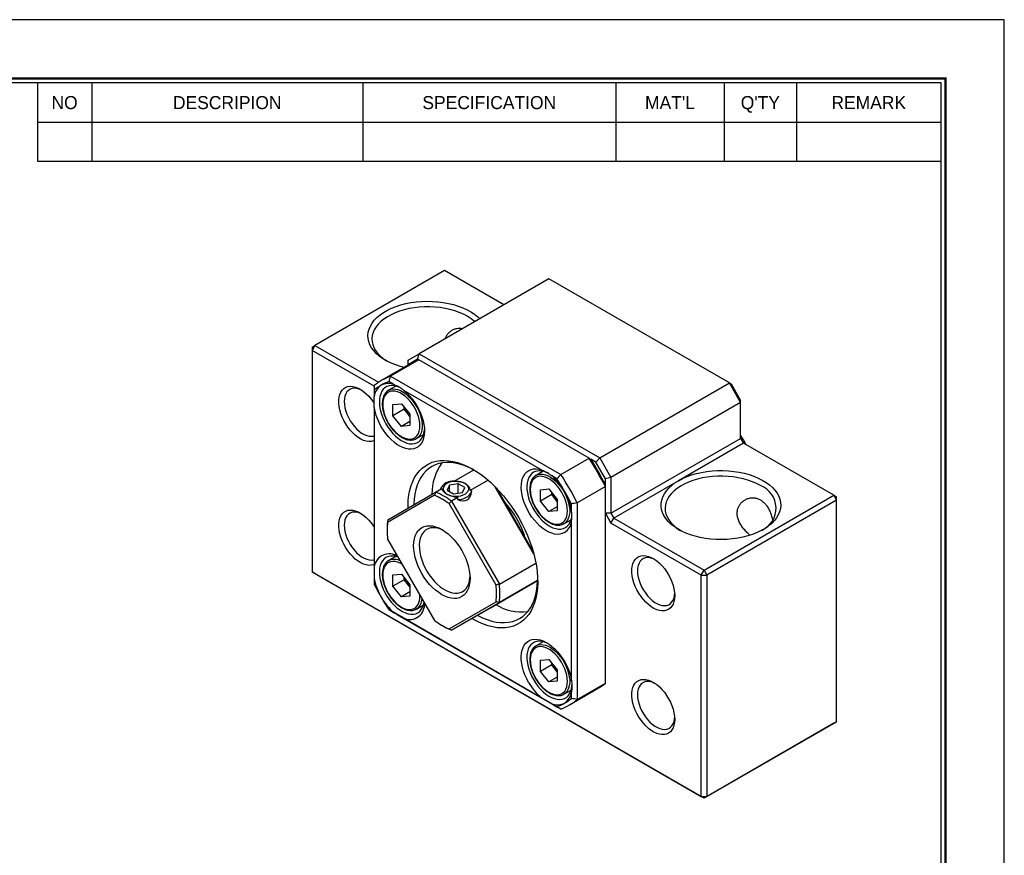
# Model space of a CAD drawing. Header units: millimetres. Extents: x 0 to 337, y 0 to 238.
# Tile 4 of 4: x 213 to 337, y 133 to 238. Entities that reach past the tile are written whole.
import ezdxf
from ezdxf.enums import TextEntityAlignment as Align

# ---------------------------------------------------------------- set-up
doc = ezdxf.new("R2010")
doc.units = ezdxf.units.MM
doc.layers.add('L1', color=7, linetype='CONTINUOUS')
doc.layers.add('OUTLINE', color=7, linetype='CONTINUOUS')

# ---------------------------------------------------------------- blocks, each defined once
blk = doc.blocks.new('표제란')
at = {"layer": 'L1', "color": 0}
for p, q in [((297, 210), (0, 210)), ((297, 0), (297, 210))]:
    blk.add_line(p, q, dxfattribs=at)
at = {"layer": 'L1'}
for p, q in [((190, 203), (190, 194.34)), ((196, 203), (196, 194.34)), ((226, 203), (226, 194.34)), ((254, 203), (254, 194.34)), ((266, 203), (266, 194.34)), ((274, 203), (274, 194.34)), ((190, 198.67), (290, 198.67)), ((190, 194.34), (290, 194.34))]:
    blk.add_line(p, q, dxfattribs=at)
at = {"layer": 'L1', "const_width": 0.25}
blk.add_lwpolyline([(290.5, 6.5), (290.5, 203.5), (10, 203.5), (10, 6.5)], close=True, dxfattribs=at)
at = {"layer": 'L1'}
blk.add_lwpolyline([(290, 7), (290, 203), (10.5, 203), (10.5, 7)], close=True, dxfattribs=at)
for s, p in [("MAT'L", (260, 200.83)), ("Q'TY", (270, 200.83)), ('NO', (193, 200.83)), ('DESCRIPION', (211, 200.83)), ('SPECIFICATION', (240, 200.83)), ('REMARK', (282, 200.83))]:
    blk.add_text(s, height=1.444, dxfattribs=at).set_placement(p, align=Align.MIDDLE_CENTER)
for tag, p in [('필렛', (179.25, 10.9)), ('모따기', (179.25, 8.3))]:
    blk.add_attdef(tag, text='', height=1.15, dxfattribs=at).set_placement(p, align=Align.MIDDLE_LEFT)
at = {"layer": 'OUTLINE', "ltscale": 0.5}
for tag, p, height in [('TITLE', (237.17, 24.41), 2.5), ('도번', (251.18, 15.64), 2.5), ('SCALE', (253.78, 9.55), 1.2), ('DATE', (277.02, 9.51), 1.2)]:
    blk.add_attdef(tag, p, '', height=height, dxfattribs=at)

msp = doc.modelspace()

# ---------------------------------------------------------------- linework, layer by layer
at = {"layer": 'OUTLINE'}
for p, q in [((266.3683, 206.5116), (250.1048, 197.1229)), ((273.792, 202.226), (266.3683, 206.5116)), ((279.4497, 205.4922), (263.1863, 196.1035)), ((302.0772, 192.4296), (279.4497, 205.4922)), ((250.1048, 197.1229), (249.7513, 196.5105)), ((249.7513, 196.9187), (250.1048, 197.1229)), ((249.7513, 196.9187), (249.7513, 196.5105)), ((249.7513, 196.5105), (249.7513, 168.7482)), ((257.5294, 192.0203), (249.7513, 196.5105)), ((250.1048, 197.1229), (258.0861, 192.5154)), ((263.11, 195.3311), (259.5744, 193.2901)), ((261.7721, 195.2868), (263.1863, 196.1035)), ((262.9792, 195.4066), (261.7721, 194.7095)), ((261.7721, 194.7095), (261.7721, 195.2868)), ((262.9792, 195.4066), (263.1863, 196.1035)), ((263.1099, 195.3311), (262.9792, 195.4066)), ((284.4758, 182.9969), (263.11, 195.3311)), ((263.1863, 196.1035), (285.8137, 183.0409)), ((262.0438, 194.8184), (258.5083, 192.7774)), ((261.7721, 194.7095), (261.7721, 194.6615)), ((259.5744, 193.2901), (280.9403, 180.9559)), ((257.5294, 191.5514), (257.5294, 190.7423)), ((260.2258, 192.0369), (259.3282, 191.5187)), ((260.051, 192.1985), (259.3504, 192.603)), ((278.551, 181.5187), (261.2566, 191.5026)), ((285.8137, 183.0409), (302.0772, 192.4296)), ((303.4914, 189.9801), (302.0772, 192.4296)), ((302.0772, 192.4296), (302.2843, 192.31)), ((302.2843, 192.31), (303.4914, 190.2192)), ((303.4914, 189.9801), (303.4914, 190.2192)), ((257.5294, 189.3502), (257.5294, 169.3792)), ((259.876, 189.7253), (260.9366, 189.8202)), ((259.876, 188.3111), (259.876, 189.7253)), ((261.2902, 189.1275), (259.876, 188.3111)), ((260.9366, 189.8202), (261.9973, 188.5007)), ((261.2902, 189.1275), (261.2902, 189.3804)), ((261.8205, 188.4677), (261.2902, 189.1275)), ((303.4914, 189.9801), (287.2279, 180.5914)), ((303.4914, 185.4892), (303.4914, 189.9801)), ((260.9366, 186.9916), (259.876, 188.3111)), ((261.9973, 188.2478), (261.8205, 188.4677)), ((261.9973, 188.5007), (261.9973, 187.0864)), ((261.9973, 187.6039), (260.9366, 186.9916)), ((261.9973, 187.0864), (260.9366, 186.9916)), ((262.8279, 185.4564), (262.7922, 185.4365)), ((262.8279, 185.4564), (263.7255, 185.9745)), ((287.2279, 176.1005), (303.4914, 185.4892)), ((303.8449, 185.285), (303.4914, 185.8974)), ((303.4914, 185.4892), (303.8449, 184.8768)), ((304.1984, 184.6727), (303.8449, 185.285)), ((303.8449, 184.8768), (295.7132, 180.1824)), ((315.1586, 178.3455), (303.8449, 184.8768)), ((280.9403, 180.9559), (284.4758, 182.9969)), ((285.3137, 182.5131), (284.6999, 182.8675)), ((285.3137, 182.5131), (285.8137, 183.0409)), ((285.8137, 183.0409), (287.2279, 180.5914)), ((267.5515, 180.1011), (270.0324, 181.5333)), ((286.5208, 180.4223), (285.3137, 182.5131)), ((278.7258, 181.3571), (277.8282, 180.8389)), ((280.4572, 180.4182), (279.7566, 180.8227)), ((287.2279, 180.5914), (286.5208, 180.4223)), ((286.5208, 179.7135), (286.5208, 180.4223)), ((287.2279, 180.5914), (287.2279, 176.1005)), ((265.2268, 178.7591), (266.0134, 179.2132)), ((266.966, 179.6333), (266.6671, 178.9894)), ((268.0813, 179.8058), (266.966, 179.6333)), ((266.966, 178.8169), (266.966, 179.6333)), ((268.8978, 179.3345), (268.0813, 179.8058)), ((268.0813, 178.6105), (268.0813, 179.8058)), ((268.599, 178.6906), (268.8978, 179.3345)), ((271.8093, 180.2499), (269.5515, 178.9466)), ((277.5557, 170.9819), (272.6559, 179.4685)), ((272.8545, 179.2679), (277.4813, 171.2541)), ((278.376, 179.0455), (279.4366, 179.1404)), ((279.4366, 179.1404), (280.4973, 177.8209)), ((286.5208, 179.4548), (282.9853, 177.4138)), ((286.5208, 154.7823), (286.5208, 179.4548)), ((295.7132, 180.1824), (287.5815, 175.4881)), ((265.1143, 178.3477), (259.2151, 174.9411)), ((259.2268, 175.2943), (265.2268, 178.7591)), ((266.6671, 178.9894), (267.4836, 178.5181)), ((268.0134, 178.0586), (267.2268, 177.6045)), ((267.4836, 178.5181), (268.599, 178.6906)), ((278.376, 177.6312), (278.376, 179.0455)), ((279.7902, 178.4476), (278.376, 177.6312)), ((279.7902, 178.4476), (279.7902, 178.7005)), ((280.3205, 177.7879), (279.7902, 178.4476)), ((280.4973, 177.8209), (280.4973, 176.4066)), ((298.8952, 168.9568), (315.1586, 178.3455)), ((315.1586, 178.3455), (315.5122, 177.7332)), ((315.1586, 178.3455), (315.5122, 178.1414)), ((315.5122, 177.7332), (315.5122, 178.1414)), ((272.8143, 167.0905), (266.9151, 177.3081)), ((267.2268, 177.6045), (273.2268, 167.2122)), ((279.4366, 176.3118), (278.376, 177.6312)), ((280.4973, 176.9241), (279.4366, 176.3118)), ((280.4973, 177.568), (280.3205, 177.7879)), ((282.2782, 176.4552), (282.2782, 177.2643)), ((282.9853, 177.4138), (282.9853, 152.7413)), ((315.5122, 177.7332), (299.2487, 168.3445)), ((315.5122, 149.9708), (315.5122, 177.7332)), ((280.4973, 176.4066), (279.4366, 176.3118)), ((286.5208, 176.1005), (286.8744, 175.4881)), ((287.2279, 176.1005), (286.5208, 176.1005)), ((286.8744, 175.4881), (287.2279, 174.8757)), ((287.2279, 176.1005), (287.5815, 175.4881)), ((287.2279, 174.8757), (287.5815, 175.4881)), ((287.5815, 175.4881), (298.8952, 168.9568)), ((259.1558, 174.1805), (259.1558, 173.9356)), ((281.3279, 174.7765), (281.2922, 174.7567)), ((281.3279, 174.7765), (282.2255, 175.2947)), ((282.2782, 155.0921), (282.2782, 175.0631)), ((298.5416, 168.3445), (287.2279, 174.8757)), ((259.2151, 172.8616), (265.1143, 162.6439)), ((260.2258, 170.6738), (259.3282, 170.1556)), ((273.2268, 167.2122), (277.8092, 169.8576)), ((249.7513, 168.7482), (298.5416, 140.5821)), ((250.1048, 168.544), (249.7513, 168.7482)), ((298.8952, 140.3779), (250.1048, 168.544)), ((257.5294, 167.9871), (257.5294, 167.178)), ((259.876, 168.3622), (260.9366, 168.4571)), ((259.876, 166.9479), (259.876, 168.3622)), ((260.9366, 168.4571), (261.9973, 167.1376)), ((261.2902, 167.7643), (261.2902, 168.0172)), ((298.5416, 168.3445), (298.8952, 168.9568)), ((298.5416, 168.3445), (299.2487, 168.3445)), ((298.5416, 140.5821), (298.5416, 168.3445)), ((298.8952, 168.9568), (299.2487, 168.3445)), ((299.2487, 168.3445), (299.2487, 140.5821)), ((261.2902, 167.7643), (259.876, 166.9479)), ((260.9366, 165.6285), (259.876, 166.9479)), ((261.8205, 167.1046), (261.2902, 167.7643)), ((261.9973, 166.8847), (261.8205, 167.1046)), ((261.9973, 167.1376), (261.9973, 165.7233)), ((272.1059, 164.2545), (278.0323, 167.6768)), ((278.0323, 167.6768), (273.2268, 164.9027)), ((261.9973, 166.2408), (260.9366, 165.6285)), ((261.9973, 165.7233), (260.9366, 165.6285)), ((262.8279, 164.0932), (263.7255, 164.6114)), ((266.9151, 161.6043), (272.8143, 165.0109)), ((273.2268, 164.9027), (267.2268, 161.4379)), ((267.2268, 161.4379), (272.1059, 164.2545)), ((259.3504, 164.024), (260.051, 163.6196)), ((280.9403, 151.5604), (259.5744, 163.8946)), ((262.8279, 164.0932), (262.7922, 164.0734)), ((261.2566, 162.9236), (278.551, 152.9397)), ((266.0136, 162.0562), (266.2257, 161.9337)), ((278.7258, 159.9939), (277.8282, 159.4758)), ((278.376, 157.6824), (279.4366, 157.7772)), ((278.376, 156.2681), (278.376, 157.6824)), ((279.7902, 157.0845), (278.376, 156.2681)), ((279.4366, 157.7772), (280.4973, 156.4578)), ((279.7902, 157.0845), (279.7902, 157.3374)), ((280.3205, 156.4248), (279.7902, 157.0845)), ((279.4366, 154.9487), (278.376, 156.2681)), ((280.4973, 156.2049), (280.3205, 156.4248)), ((280.4973, 156.4578), (280.4973, 155.0435)), ((280.4973, 155.561), (279.4366, 154.9487)), ((280.4973, 155.0435), (279.4366, 154.9487)), ((282.9853, 152.7413), (286.5208, 154.7823)), ((281.3279, 153.4134), (281.2922, 153.3936)), ((281.3279, 153.4134), (282.2255, 153.9316)), ((282.0064, 152.0731), (285.5419, 154.1141)), ((282.2782, 152.8909), (282.2782, 153.7)), ((279.7566, 152.2438), (280.4572, 151.8393)), ((315.1586, 149.7666), (298.8952, 140.3779)), ((299.2487, 140.5821), (315.5122, 149.9708)), ((315.5122, 149.9708), (315.1586, 149.7666)), ((298.5416, 140.5821), (299.2487, 140.5821)), ((298.8952, 140.3779), (298.5416, 140.5821)), ((299.2487, 140.5821), (298.8952, 140.3779))]:
    msp.add_line(p, q, dxfattribs=at)
at = {"layer": 'OUTLINE', "flags": 128}
for points in [[(261.2723, 194.373), (260.7209, 194.5262), (260.1336, 194.7271), (259.5803, 194.9581), (259.0657, 195.2171), (258.5941, 195.5021), (258.1693, 195.8106), (257.7949, 196.1402), (257.4739, 196.488), (257.209, 196.8513), (257.0025, 197.2269), (256.856, 197.6119), (256.7707, 198.0029), (256.7474, 198.3968), (256.7863, 198.7903), (256.8869, 199.1801), (257.0486, 199.563), (257.2699, 199.9359), (257.549, 200.2956), (257.8836, 200.6391), (258.2709, 200.9637), (258.7078, 201.2665), (259.1905, 201.5452), (259.7152, 201.7974), (260.2774, 202.021), (260.8725, 202.2142), (261.4955, 202.3753), (262.1414, 202.5031), (262.8047, 202.5964), (263.48, 202.6545), (264.1616, 202.6769), (264.8439, 202.6634), (265.5213, 202.6142), (266.1881, 202.5297), (266.8388, 202.4104), (267.4681, 202.2575), (268.0706, 202.0722), (268.6415, 201.8561), (269.176, 201.6108), (269.6696, 201.3386), (270.1183, 201.0415), (270.5183, 200.7221), (270.7718, 200.4825)], [(269.1967, 200.7967), (268.7114, 201.0517), (268.187, 201.2794), (267.6278, 201.4777), (267.039, 201.6449), (266.4257, 201.7796), (265.7932, 201.8805), (265.1471, 201.9467), (264.4931, 201.9778), (263.8369, 201.9733), (263.1843, 201.9334), (262.5411, 201.8584), (261.9129, 201.749), (261.3052, 201.6061), (260.7233, 201.431), (260.1724, 201.2251), (259.6573, 200.9904), (259.1825, 200.7289), (258.7523, 200.4429), (258.3703, 200.1349), (258.04, 199.8075), (257.7642, 199.4638), (257.5454, 199.1066), (257.3855, 198.7392), (257.2859, 198.3648), (257.2474, 197.9866), (257.2705, 197.608), (257.3549, 197.2324), (257.4998, 196.8629), (257.7041, 196.5029), (257.9658, 196.1555), (258.2828, 195.8238), (258.6521, 195.5107), (259.0706, 195.2189), (259.1257, 195.1844)], [(257.5294, 185.1925), (257.437, 185.1568), (257.1546, 185.0923), (256.8493, 185.0847), (256.5262, 185.1339), (256.1905, 185.2392), (255.8478, 185.3989), (255.5036, 185.6103), (255.1637, 185.8699), (254.8337, 186.1736), (254.5188, 186.5163), (254.2244, 186.8924), (253.9552, 187.2957), (253.7157, 187.7196), (253.5097, 188.1571), (253.3408, 188.6011), (253.2115, 189.0443), (253.1242, 189.4793), (253.0802, 189.899), (253.0802, 190.2966), (253.1242, 190.6655), (253.2115, 190.9997), (253.3408, 191.2937), (253.5097, 191.5426), (253.7157, 191.7423), (253.9552, 191.8897), (254.2244, 191.9822), (254.5188, 192.0183), (254.8337, 191.9975), (255.1637, 191.9201), (255.5036, 191.7873), (255.8478, 191.6014), (256.1905, 191.3653), (256.5262, 191.0831), (256.8493, 190.7592), (257.1546, 190.3991), (257.437, 190.0086), (257.5437, 189.8434)], [(255.9451, 191.5396), (255.6405, 191.6662), (255.3338, 191.744), (255.0417, 191.7662), (254.7696, 191.7322), (254.5225, 191.6427), (254.3051, 191.4994), (254.1215, 191.305), (253.9749, 191.063), (253.8683, 190.778), (253.8035, 190.4554), (253.7818, 190.101), (253.8035, 189.7216), (253.8683, 189.3241), (253.9749, 188.916), (254.1215, 188.5048), (254.3051, 188.0984), (254.5225, 187.7041), (254.7696, 187.3294), (255.0417, 186.9812), (255.3338, 186.666), (255.6405, 186.3898), (255.956, 186.1576), (256.2745, 185.9737), (256.59, 185.8416), (256.8966, 185.7638), (257.1888, 185.7417), (257.4609, 185.7757), (257.5294, 185.7942)], [(260.8971, 191.774), (260.7412, 191.852), (260.3904, 191.9904), (260.0493, 192.0729), (259.7233, 192.0982), (259.4175, 192.0659), (259.1369, 191.9765), (258.8857, 191.8315), (258.668, 191.633), (258.4872, 191.3844), (258.3461, 191.0894), (258.247, 190.7527), (258.1915, 190.3797), (258.1803, 189.9761), (258.2137, 189.5485), (258.2912, 189.1035), (258.4115, 188.6481), (258.5728, 188.1895), (258.7725, 187.735), (259.0074, 187.2918), (259.2738, 186.8667), (259.5676, 186.4666), (259.884, 186.0976), (260.2182, 185.7658), (260.5649, 185.4762), (260.9185, 185.2334), (261.2735, 185.0414), (261.6244, 184.903), (261.9654, 184.8205), (262.2914, 184.7953), (262.5972, 184.8276), (262.8778, 184.9169), (263.129, 185.062), (263.3467, 185.2604), (263.5275, 185.5091), (263.6686, 185.8041), (263.7677, 186.1407), (263.8232, 186.5138), (263.8306, 186.6188)], [(261.2566, 191.5026), (261.6164, 191.1891), (261.9632, 190.8356), (262.2921, 190.4468), (262.5988, 190.0279), (262.8789, 189.5847), (263.1287, 189.1233), (263.3449, 188.6498), (263.5244, 188.1708), (263.6648, 187.6928), (263.7641, 187.2223), (263.8212, 186.7657), (263.8351, 186.3292), (263.8057, 185.9187), (263.7333, 185.5399), (263.619, 185.1979), (263.4644, 184.8973), (263.2714, 184.6424), (263.0428, 184.4364), (262.7817, 184.2823), (262.4916, 184.1821), (262.1765, 184.1372), (261.8406, 184.1482), (261.4886, 184.215), (261.1252, 184.3366), (260.7554, 184.5114), (260.3842, 184.737), (260.0167, 185.0104), (259.6578, 185.3278), (259.3126, 185.6848), (258.9855, 186.0767), (258.6812, 186.4981), (258.4038, 186.9433)], [(258.6032, 189.753), (258.6249, 189.3735), (258.6897, 188.976), (258.7964, 188.5679), (258.9429, 188.1568), (259.1266, 187.7503), (259.3439, 187.356), (259.591, 186.9813), (259.8631, 186.6332), (260.1552, 186.318), (260.4619, 186.0417), (260.7774, 185.8095), (261.0959, 185.6257), (261.4114, 185.4936), (261.7181, 185.4158), (262.0102, 185.3937), (262.2823, 185.4277), (262.5293, 185.5171), (262.7467, 185.6604), (262.9304, 185.8549), (263.0769, 186.0968), (263.1836, 186.3818), (263.2484, 186.7045), (263.2701, 187.0588), (263.2484, 187.4383), (263.1836, 187.8358), (263.0769, 188.2439), (262.9304, 188.655), (262.7467, 189.0615), (262.5293, 189.4557), (262.2823, 189.8305), (262.0102, 190.1786), (261.7181, 190.4938), (261.4114, 190.77), (261.0959, 191.0023), (260.7774, 191.1861), (260.4619, 191.3182), (260.1552, 191.396), (259.8631, 191.4181), (259.591, 191.3841), (259.3439, 191.2946), (259.1266, 191.1514), (258.9429, 190.9569), (258.7964, 190.715), (258.6897, 190.43), (258.6249, 190.1073), (258.6032, 189.753)], [(259.3263, 191.5176), (259.3575, 191.5351), (259.61, 191.6358), (259.8887, 191.6804), (260.1886, 191.668), (260.5043, 191.5988), (260.8303, 191.4741), (261.1608, 191.2961), (261.4897, 191.068), (261.8113, 190.7938), (262.1198, 190.4785), (262.4097, 190.1277), (262.6759, 189.7476), (262.9136, 189.345), (263.1185, 188.9271), (263.2869, 188.5013), (263.416, 188.0753), (263.5033, 187.6567), (263.5474, 187.2529), (263.5474, 186.8711), (263.5033, 186.5182), (263.416, 186.2004), (263.2869, 185.9234), (263.1185, 185.6922), (262.9136, 185.5109), (262.8279, 185.4564)], [(261.8205, 188.4677), (261.945, 188.325), (261.9973, 188.2716)], [(261.7731, 176.7647), (261.7734, 177.0862), (261.806, 177.7523), (261.8817, 178.3889), (262.0002, 178.9926), (262.1609, 179.5601), (262.363, 180.0885), (262.6052, 180.5749), (262.8864, 181.0167), (263.205, 181.4116), (263.5594, 181.7575), (263.9476, 182.0525), (264.3676, 182.2951), (264.8172, 182.4839), (265.2939, 182.6179), (265.7951, 182.6965), (266.3183, 182.7191), (266.8607, 182.6858), (267.4192, 182.5966), (267.991, 182.4521), (268.5731, 182.253), (269.1622, 182.0003), (269.7553, 181.6955), (270.3492, 181.3402), (270.9407, 180.9362), (271.5266, 180.4856), (272.1039, 179.991), (272.6695, 179.455), (273.2203, 178.8803), (273.7534, 178.2701), (274.266, 177.6276), (274.7553, 176.9563), (275.2187, 176.2597), (275.6538, 175.5416)], [(270.0838, 181.5051), (269.9665, 181.5688), (269.3865, 181.8535), (268.8113, 182.0854), (268.2442, 182.2633), (267.6884, 182.3862), (267.1469, 182.4534), (266.6229, 182.4645), (266.1191, 182.4194), (265.6385, 182.3185), (265.1837, 182.1622), (264.7574, 181.9515), (264.3617, 181.6875), (263.9991, 181.3717), (263.6714, 181.0059), (263.3805, 180.5921), (263.1282, 180.1326), (262.9157, 179.6301), (262.7442, 179.0872), (262.6148, 178.5071), (262.5281, 177.8929), (262.4846, 177.2482), (262.4825, 177.1743)], [(281.4038, 173.6657), (281.1264, 173.5408), (280.8221, 173.4708), (280.495, 173.4564), (280.1497, 173.498), (279.7909, 173.595), (279.4234, 173.7459), (279.0522, 173.9489), (278.6824, 174.2011), (278.319, 174.499), (277.967, 174.8387), (277.6311, 175.2154), (277.316, 175.6242), (277.0259, 176.0593), (276.7647, 176.5149), (276.5362, 176.9848), (276.3432, 177.4625), (276.1886, 177.9416), (276.0743, 178.4156), (276.0019, 178.8779), (275.9725, 179.3224), (275.9864, 179.7428), (276.0435, 180.1336), (276.1428, 180.4894), (276.2832, 180.8053), (276.4627, 181.0771), (276.6789, 181.301), (276.9287, 181.474), (277.2088, 181.5937), (277.5155, 181.6585), (277.8444, 181.6676), (278.1912, 181.6208), (278.551, 181.5187)], [(277.5074, 181.231), (277.2725, 181.0589), (277.0728, 180.8349), (276.9115, 180.5626), (276.7912, 180.2461), (276.7137, 179.8905), (276.6803, 179.5015), (276.6915, 179.0851), (276.747, 178.6479), (276.8461, 178.1968), (276.9872, 177.7389), (277.168, 177.2815), (277.3857, 176.8317), (277.6369, 176.3967), (277.9175, 175.9833), (278.2233, 175.598), (278.5493, 175.2469), (278.8903, 174.9356), (279.2412, 174.6689), (279.5962, 174.4511), (279.9498, 174.2855), (280.2965, 174.1749), (280.6307, 174.1209), (280.9471, 174.1244), (281.2409, 174.1854), (281.5074, 174.3028), (281.7422, 174.4749), (281.9419, 174.6988), (282.1032, 174.9712), (282.2235, 175.2877), (282.301, 175.6432), (282.3332, 175.9969)], [(277.1032, 179.0731), (277.1249, 178.6937), (277.1897, 178.2962), (277.2964, 177.8881), (277.4429, 177.477), (277.6266, 177.0705), (277.8439, 176.6762), (278.091, 176.3015), (278.3631, 175.9533), (278.6552, 175.6382), (278.9619, 175.3619), (279.2774, 175.1297), (279.5959, 174.9458), (279.9114, 174.8138), (280.2181, 174.736), (280.5102, 174.7138), (280.7823, 174.7478), (281.0293, 174.8373), (281.2467, 174.9806), (281.4304, 175.175), (281.5769, 175.417), (281.6836, 175.702), (281.7484, 176.0246), (281.7701, 176.379), (281.7484, 176.7585), (281.6836, 177.1559), (281.5769, 177.564), (281.4304, 177.9752), (281.2467, 178.3817), (281.0293, 178.7759), (280.7823, 179.1506), (280.5102, 179.4988), (280.2181, 179.814), (279.9114, 180.0902), (279.5959, 180.3224), (279.2774, 180.5063), (278.9619, 180.6384), (278.6552, 180.7162), (278.3631, 180.7383), (278.091, 180.7043), (277.8439, 180.6148), (277.6266, 180.4715), (277.4429, 180.2771), (277.2964, 180.0351), (277.1897, 179.7502), (277.1249, 179.4275), (277.1032, 179.0731)], [(277.8263, 180.8378), (277.8575, 180.8553), (278.11, 180.956), (278.3887, 181.0006), (278.6886, 180.9881), (279.0043, 180.919), (279.3303, 180.7943), (279.6608, 180.6163), (279.9897, 180.3882), (280.3113, 180.114), (280.6198, 179.7987), (280.9097, 179.4478), (281.1759, 179.0677), (281.4136, 178.6651), (281.6185, 178.2472), (281.7869, 177.8215), (281.916, 177.3955), (282.0033, 176.9769), (282.0474, 176.5731), (282.0474, 176.1913), (282.0033, 175.8384), (281.916, 175.5206), (281.7869, 175.2436), (281.6185, 175.0124), (281.4136, 174.8311), (281.3279, 174.7765)], [(295.7132, 180.1824), (296.2174, 180.4482), (296.7614, 180.6863), (297.3407, 180.8949), (297.9504, 181.0722), (298.5855, 181.2168), (299.2408, 181.3275), (299.9107, 181.4033), (300.5899, 181.4436), (301.2726, 181.4481), (301.9531, 181.4167), (302.6259, 181.3497), (303.2854, 181.2477), (303.926, 181.1115), (304.5426, 180.9422), (305.1299, 180.7413), (305.6831, 180.5104), (306.1977, 180.2513), (306.6693, 179.9664), (307.0941, 179.6578), (307.4686, 179.3283), (307.7896, 178.9804), (308.0544, 178.6172), (308.2609, 178.2415), (308.4074, 177.8566), (308.4927, 177.4655), (308.516, 177.0716), (308.4772, 176.6781), (308.3765, 176.2883), (308.2149, 175.9054), (307.9936, 175.5326), (307.7145, 175.1729), (307.3799, 174.8293), (306.9925, 174.5048), (306.5557, 174.2019), (306.0729, 173.9232), (305.5483, 173.671), (304.9861, 173.4474), (304.391, 173.2543), (303.7679, 173.0931), (303.122, 172.9654), (302.4587, 172.8721), (301.7835, 172.814), (301.1019, 172.7915), (300.4195, 172.805), (299.7422, 172.8542), (299.0754, 172.9388), (298.4246, 173.058), (297.7954, 173.2109), (297.1928, 173.3962), (296.6219, 173.6124), (296.0875, 173.8576), (295.5939, 174.1299), (295.1452, 174.4269), (294.7451, 174.7463), (294.3971, 175.0854), (294.1038, 175.4413), (293.8679, 175.8111), (293.6912, 176.1918), (293.5752, 176.5802), (293.5209, 176.9731), (293.5286, 177.3672), (293.5985, 177.7593), (293.7297, 178.146), (293.9214, 178.5243), (294.1719, 178.8909), (294.479, 179.2429), (294.8404, 179.5773), (295.2529, 179.8914), (295.7132, 180.1824)], [(305.9662, 179.5701), (305.481, 179.8251), (304.9565, 180.0528), (304.3974, 180.2511), (303.8086, 180.4183), (303.1952, 180.5529), (302.5627, 180.6538), (301.9166, 180.7201), (301.2626, 180.7512), (300.6064, 180.7467), (299.9539, 180.7068), (299.3107, 180.6318), (298.6824, 180.5224), (298.0747, 180.3795), (297.4928, 180.2043), (296.9419, 179.9985), (296.4268, 179.7638), (295.9521, 179.5023), (295.5218, 179.2163), (295.1399, 178.9082), (294.8095, 178.5809), (294.5338, 178.2372), (294.3149, 177.88), (294.155, 177.5126), (294.0554, 177.1382), (294.017, 176.76), (294.0401, 176.3814), (294.1244, 176.0057), (294.2694, 175.6363), (294.4736, 175.2763), (294.7354, 174.9289), (295.0523, 174.5972), (295.4217, 174.2841), (295.8402, 173.9923), (295.8952, 173.9578)], [(266.644, 178.5047), (266.888, 178.3891), (267.1664, 178.3033), (267.4684, 178.2504), (267.7825, 178.2325), (268.0966, 178.2504), (268.3986, 178.3033), (268.6769, 178.3891), (268.9209, 178.5047), (269.1211, 178.6456), (269.2699, 178.8063), (269.3615, 178.9806), (269.3925, 179.1619), (269.3615, 179.3433), (269.2699, 179.5176), (269.1211, 179.6783), (268.9209, 179.8191), (268.6769, 179.9347), (268.3986, 180.0206), (268.0966, 180.0735), (267.7825, 180.0914), (267.4684, 180.0735), (267.1664, 180.0206), (266.888, 179.9347), (266.644, 179.8191), (266.4438, 179.6783), (266.295, 179.5176), (266.2034, 179.3433), (266.1725, 179.1619), (266.2034, 178.9806), (266.295, 178.8063), (266.4438, 178.6456), (266.644, 178.5047)], [(280.3205, 177.7879), (280.445, 177.6452), (280.4973, 177.5918)], [(257.5294, 169.6783), (257.437, 169.6425), (257.1546, 169.5781), (256.8493, 169.5704), (256.5262, 169.6196), (256.1905, 169.7249), (255.8478, 169.8846), (255.5036, 170.096), (255.1637, 170.3557), (254.8337, 170.6593), (254.5188, 171.002), (254.2244, 171.3781), (253.9552, 171.7814), (253.7157, 172.2053), (253.5097, 172.6429), (253.3408, 173.0868), (253.2115, 173.53), (253.1242, 173.965), (253.0802, 174.3847), (253.0802, 174.7823), (253.1242, 175.1513), (253.2115, 175.4854), (253.3408, 175.7794), (253.5097, 176.0283), (253.7157, 176.2281), (253.9552, 176.3754), (254.2244, 176.4679), (254.5188, 176.504), (254.8337, 176.4832), (255.1637, 176.4058), (255.5036, 176.273), (255.8478, 176.0871), (256.1905, 175.8511), (256.5262, 175.5688), (256.8493, 175.245), (257.1546, 174.8848), (257.437, 174.4943), (257.5294, 174.3518)], [(255.9451, 176.0253), (255.6405, 176.152), (255.3338, 176.2298), (255.0417, 176.2519), (254.7696, 176.2179), (254.5225, 176.1284), (254.3051, 175.9851), (254.1215, 175.7907), (253.9749, 175.5487), (253.8683, 175.2638), (253.8035, 174.9411), (253.7818, 174.5867), (253.8035, 174.2073), (253.8683, 173.8098), (253.9749, 173.4017), (254.1215, 172.9906), (254.3051, 172.5841), (254.5225, 172.1898), (254.7696, 171.8151), (255.0417, 171.4669), (255.3338, 171.1518), (255.6405, 170.8755), (255.956, 170.6433), (256.2745, 170.4594), (256.59, 170.3274), (256.8966, 170.2496), (257.1888, 170.2274), (257.4609, 170.2614), (257.5294, 170.2799)], [(275.6538, 175.5416), (276.0582, 174.8058), (276.4297, 174.0562), (276.7665, 173.2967), (277.0666, 172.5316), (277.3285, 171.7648), (277.5508, 171.0004), (277.7322, 170.2425), (277.872, 169.4952), (277.9692, 168.7624), (278.0233, 168.0481), (278.0342, 167.3561), (278.0016, 166.69), (277.9259, 166.0534), (277.8074, 165.4497), (277.6467, 164.8822), (277.4446, 164.3538), (277.2024, 163.8674), (276.9212, 163.4256), (276.6026, 163.0306), (276.2482, 162.6848), (275.86, 162.3898), (275.44, 162.1472), (274.9904, 161.9584), (274.5137, 161.8244), (274.0125, 161.7458), (273.4893, 161.7232), (272.9469, 161.7565), (272.3884, 161.8457), (271.8166, 161.9902), (271.2345, 162.1893), (270.6454, 162.4419), (270.0523, 162.7468), (269.7729, 162.9077)], [(266.0147, 174.0587), (266.4106, 173.8045), (266.8014, 173.5022), (267.1824, 173.1555), (267.5487, 172.7688), (267.8957, 172.3471), (268.2191, 171.8955), (268.5147, 171.4197), (268.7789, 170.9258), (269.0083, 170.42), (269.2001, 169.9085), (269.3518, 169.398), (269.4616, 168.8947), (269.528, 168.405), (269.5502, 167.935), (269.528, 167.4907), (269.4616, 167.0777), (269.3518, 166.7011), (269.2001, 166.3657), (269.0083, 166.0757), (268.7789, 165.8348), (268.5147, 165.6459), (268.2191, 165.5115), (267.8957, 165.4332), (267.5487, 165.4121), (267.1824, 165.4483), (266.8014, 165.5415), (266.4106, 165.6905), (266.0147, 165.8933), (265.6189, 166.1475), (265.228, 166.4498), (264.847, 166.7965), (264.4807, 167.1832), (264.1337, 167.605), (263.8103, 168.0566), (263.5147, 168.5323), (263.2505, 169.0262), (263.0211, 169.5321), (262.8293, 170.0435), (262.6776, 170.5541), (262.5678, 171.0574), (262.5014, 171.5471), (262.4792, 172.017), (262.5014, 172.4613), (262.5678, 172.8744), (262.6776, 173.2509), (262.8293, 173.5863), (263.0211, 173.8763), (263.2505, 174.1173), (263.5147, 174.3061), (263.8103, 174.4406), (264.1337, 174.5188), (264.4807, 174.54), (264.847, 174.5037), (265.228, 174.4105), (265.6189, 174.2616), (266.0147, 174.0587)], [(266.1967, 173.9483), (265.9919, 174.046), (265.6209, 174.1832), (265.2603, 174.2642), (264.9153, 174.2879), (264.5907, 174.2539), (264.291, 174.1627), (264.0205, 174.0156), (263.7829, 173.8147), (263.5817, 173.5628), (263.4196, 173.2633), (263.2988, 172.9206), (263.2212, 172.5394), (263.1877, 172.1251), (263.1989, 171.6835), (263.2545, 171.2208), (263.3539, 170.7435), (263.4956, 170.2582), (263.6776, 169.7719), (263.8974, 169.2913), (264.1519, 168.8232), (264.4374, 168.3741), (264.7501, 167.9504), (265.0855, 167.558), (265.4389, 167.2024), (265.8054, 166.8886), (266.1798, 166.621), (266.5568, 166.4033), (266.9311, 166.2387), (267.2976, 166.1294), (267.651, 166.077), (267.9864, 166.0821), (268.2991, 166.1448), (268.5847, 166.2642), (268.8391, 166.4385), (269.0589, 166.6653), (269.2409, 166.9415), (269.3826, 167.2632), (269.482, 167.6257), (269.5377, 168.0242), (269.5456, 168.1472)], [(259.0074, 170.5477), (258.7725, 170.3756), (258.5728, 170.1516), (258.4115, 169.8793), (258.2912, 169.5628), (258.2137, 169.2073), (258.1803, 168.8182), (258.1915, 168.4018), (258.247, 167.9646), (258.3461, 167.5135), (258.4872, 167.0556), (258.668, 166.5982), (258.8857, 166.1484), (259.1369, 165.7134), (259.4175, 165.3), (259.7233, 164.9147), (260.0493, 164.5636), (260.3904, 164.2523), (260.7412, 163.9856), (261.0962, 163.7678), (261.4498, 163.6022), (261.7965, 163.4916), (262.1307, 163.4376), (262.4471, 163.4411), (262.7409, 163.5021), (263.0074, 163.6195), (263.2422, 163.7916), (263.4419, 164.0156), (263.6032, 164.2879), (263.7235, 164.6044), (263.7959, 164.9274)], [(295.2182, 165.772), (295.1962, 165.388), (295.1303, 165.0357), (295.0218, 164.721), (294.8725, 164.449), (294.6846, 164.2242), (294.4614, 164.0503), (294.2065, 163.9302), (293.9241, 163.8657), (293.6189, 163.858), (293.2957, 163.9073), (292.9601, 164.0126), (292.6173, 164.1722), (292.2732, 164.3837), (291.9333, 164.6433), (291.6032, 164.947), (291.2884, 165.2897), (290.9939, 165.6658), (290.7247, 166.0691), (290.4852, 166.493), (290.2793, 166.9305), (290.1103, 167.3745), (289.9811, 167.8176), (289.8938, 168.2527), (289.8497, 168.6724), (289.8497, 169.07), (289.8938, 169.4389), (289.9811, 169.7731), (290.1103, 170.0671), (290.2793, 170.316), (290.4852, 170.5157), (290.7247, 170.6631), (290.9939, 170.7556), (291.2884, 170.7917), (291.6032, 170.7709), (291.9333, 170.6935), (292.2732, 170.5607), (292.6173, 170.3748), (292.9601, 170.1387), (293.2957, 169.8565), (293.6189, 169.5326), (293.9241, 169.1725), (294.2065, 168.782), (294.4614, 168.3675), (294.6846, 167.9359), (294.8725, 167.4943), (295.0218, 167.0498), (295.1303, 166.6098), (295.1962, 166.1816), (295.2182, 165.772)], [(292.7146, 170.313), (292.41, 170.4396), (292.1033, 170.5174), (291.8112, 170.5395), (291.5391, 170.5056), (291.2921, 170.4161), (291.0747, 170.2728), (290.891, 170.0784), (290.7445, 169.8364), (290.6378, 169.5514), (290.5731, 169.2288), (290.5513, 168.8744), (290.5731, 168.4949), (290.6378, 168.0975), (290.7445, 167.6894), (290.891, 167.2782), (291.0747, 166.8717), (291.2921, 166.4775), (291.5391, 166.1028), (291.8112, 165.7546), (292.1033, 165.4394), (292.41, 165.1632), (292.7255, 164.931), (293.044, 164.7471), (293.3595, 164.615), (293.6662, 164.5372), (293.9583, 164.5151), (294.2304, 164.5491), (294.4775, 164.6386), (294.6949, 164.7819), (294.8785, 164.9763), (295.025, 165.2182), (295.1317, 165.5032), (295.1965, 165.8259), (295.212, 165.987)], [(261.0635, 169.6602), (260.7774, 169.823), (260.4619, 169.9551), (260.1552, 170.0329), (259.8631, 170.055), (259.591, 170.021), (259.3439, 169.9315), (259.1266, 169.7882), (258.9429, 169.5938), (258.7964, 169.3519), (258.6897, 169.0669), (258.6249, 168.7442), (258.6032, 168.3899)], [(258.6032, 168.3899), (258.6249, 168.0104), (258.6897, 167.6129), (258.7964, 167.2048), (258.9429, 166.7937), (259.1266, 166.3872), (259.3439, 165.9929), (259.591, 165.6182), (259.8631, 165.27), (260.1552, 164.9549), (260.4619, 164.6786), (260.7774, 164.4464), (261.0959, 164.2625), (261.4114, 164.1305), (261.7181, 164.0527), (262.0102, 164.0306), (262.2823, 164.0646), (262.5293, 164.154), (262.7467, 164.2973), (262.9304, 164.4917), (263.0769, 164.7337), (263.1836, 165.0187), (263.2484, 165.3413), (263.2701, 165.6957), (263.2666, 165.8441)], [(261.8205, 167.1046), (261.945, 166.9619), (261.9973, 166.9085)], [(270.4823, 163.3172), (270.5482, 163.2817), (271.1282, 162.997), (271.7034, 162.7651), (272.2705, 162.5872), (272.8263, 162.4643), (273.3678, 162.3971), (273.8918, 162.386), (274.3956, 162.4311), (274.8762, 162.532), (275.331, 162.6883), (275.7574, 162.899), (276.153, 163.163), (276.5157, 163.4787), (276.8433, 163.8446), (277.1342, 164.2584), (277.3865, 164.7178), (277.599, 165.2204), (277.7705, 165.7633), (277.8999, 166.3434), (277.9866, 166.9576), (278.0301, 167.6023), (278.0336, 167.7343)], [(276.9038, 154.9004), (276.657, 155.3632), (276.4442, 155.8374), (276.2683, 156.3166), (276.1317, 156.7942), (276.0363, 157.2637), (275.9833, 157.7187), (275.9734, 158.153), (276.0069, 158.5607), (276.0833, 158.9363), (276.2014, 159.2746), (276.3598, 159.571), (276.5562, 159.8215), (276.788, 160.0227), (277.052, 160.1718), (277.3447, 160.2668), (277.6619, 160.3065), (277.9995, 160.2902), (278.3528, 160.2182), (278.717, 160.0915), (279.0872, 159.9118), (279.4582, 159.6815), (279.8252, 159.4038), (280.1829, 159.0825), (280.5267, 158.7219), (280.8518, 158.327), (281.1537, 157.9031), (281.4284, 157.456), (281.6722, 156.9918), (281.8816, 156.5169), (282.0539, 156.0375), (282.1867, 155.5605), (282.2782, 155.0921)], [(279.3363, 159.7627), (279.2412, 159.8091), (278.8903, 159.9475), (278.5493, 160.0299), (278.2233, 160.0552), (277.9175, 160.0229), (277.6369, 159.9336), (277.3857, 159.7885), (277.168, 159.5901), (276.9872, 159.3414), (276.8461, 159.0464), (276.747, 158.7098), (276.6915, 158.3367), (276.6803, 157.9332), (276.7137, 157.5055), (276.7912, 157.0605), (276.9115, 156.6051), (277.0728, 156.1466), (277.2725, 155.6921), (277.5074, 155.2488), (277.7738, 154.8238), (278.0676, 154.4236), (278.384, 154.0547), (278.7182, 153.7228), (279.0649, 153.4333), (279.4185, 153.1905), (279.7735, 152.9984), (280.1244, 152.8601), (280.4654, 152.7776), (280.7914, 152.7523), (281.0972, 152.7846), (281.3778, 152.874), (281.629, 153.019), (281.8467, 153.2174), (282.0275, 153.4661), (282.1686, 153.7611), (282.2677, 154.0978), (282.3232, 154.4708), (282.3283, 154.5381)], [(277.1032, 157.71), (277.1249, 157.3306), (277.1897, 156.9331), (277.2964, 156.525), (277.4429, 156.1139), (277.6266, 155.7074), (277.8439, 155.3131), (278.091, 154.9384), (278.3631, 154.5902), (278.6552, 154.2751), (278.9619, 153.9988), (279.2774, 153.7666), (279.5959, 153.5827), (279.9114, 153.4507), (280.2181, 153.3728), (280.5102, 153.3507), (280.7823, 153.3847), (281.0293, 153.4742), (281.2467, 153.6175), (281.4304, 153.8119), (281.5769, 154.0539), (281.6836, 154.3388), (281.7484, 154.6615), (281.7701, 155.0159), (281.7484, 155.3953), (281.6836, 155.7928), (281.5769, 156.2009), (281.4304, 156.6121), (281.2467, 157.0185), (281.0293, 157.4128), (280.7823, 157.7875), (280.5102, 158.1357), (280.2181, 158.4508), (279.9114, 158.7271), (279.5959, 158.9593), (279.2774, 159.1432), (278.9619, 159.2752), (278.6552, 159.3531), (278.3631, 159.3752), (278.091, 159.3412), (277.8439, 159.2517), (277.6266, 159.1084), (277.4429, 158.914), (277.2964, 158.672), (277.1897, 158.3871), (277.1249, 158.0644), (277.1032, 157.71)], [(277.8263, 159.4746), (277.8575, 159.4921), (278.11, 159.5929), (278.3887, 159.6374), (278.6886, 159.625), (279.0043, 159.5558), (279.3303, 159.4311), (279.6608, 159.2532), (279.9897, 159.025), (280.3113, 158.7509), (280.6198, 158.4356), (280.9097, 158.0847), (281.1759, 157.7046), (281.4136, 157.302), (281.6185, 156.8841), (281.7869, 156.4584), (281.916, 156.0324), (282.0033, 155.6138), (282.0474, 155.21), (282.0474, 154.8282), (282.0033, 154.4753), (281.916, 154.1575), (281.7869, 153.8805), (281.6185, 153.6493), (281.4136, 153.468), (281.3279, 153.4134)], [(280.3205, 156.4248), (280.445, 156.2821), (280.4973, 156.2287)], [(295.2182, 150.2578), (295.1962, 149.8737), (295.1303, 149.5215), (295.0218, 149.2067), (294.8725, 148.9348), (294.6846, 148.71), (294.4614, 148.5361), (294.2065, 148.4159), (293.9241, 148.3514), (293.6189, 148.3438), (293.2957, 148.393), (292.9601, 148.4983), (292.6173, 148.658), (292.2732, 148.8694), (291.9333, 149.1291), (291.6032, 149.4327), (291.2884, 149.7754), (290.9939, 150.1515), (290.7247, 150.5548), (290.4852, 150.9787), (290.2793, 151.4163), (290.1103, 151.8602), (289.9811, 152.3034), (289.8938, 152.7384), (289.8497, 153.1581), (289.8497, 153.5557), (289.8938, 153.9247), (289.9811, 154.2588), (290.1103, 154.5528), (290.2793, 154.8017), (290.4852, 155.0014), (290.7247, 155.1488), (290.9939, 155.2413), (291.2884, 155.2774), (291.6032, 155.2566), (291.9333, 155.1792), (292.2732, 155.0464), (292.6173, 154.8605), (292.9601, 154.6245), (293.2957, 154.3422), (293.6189, 154.0183), (293.9241, 153.6582), (294.2065, 153.2677), (294.4614, 152.8533), (294.6846, 152.4217), (294.8725, 151.98), (295.0218, 151.5355), (295.1303, 151.0956), (295.1962, 150.6673), (295.2182, 150.2578)], [(292.7146, 154.7987), (292.41, 154.9253), (292.1033, 155.0032), (291.8112, 155.0253), (291.5391, 154.9913), (291.2921, 154.9018), (291.0747, 154.7585), (290.891, 154.5641), (290.7445, 154.3221), (290.6378, 154.0372), (290.5731, 153.7145), (290.5513, 153.3601), (290.5731, 152.9807), (290.6378, 152.5832), (290.7445, 152.1751), (290.891, 151.764), (291.0747, 151.3575), (291.2921, 150.9632), (291.5391, 150.5885), (291.8112, 150.2403), (292.1033, 149.9252), (292.41, 149.6489), (292.7255, 149.4167), (293.044, 149.2328), (293.3595, 149.1008), (293.6662, 149.0229), (293.9583, 149.0008), (294.2304, 149.0348), (294.4775, 149.1243), (294.6949, 149.2676), (294.8785, 149.462), (295.025, 149.704), (295.1317, 149.9889), (295.1965, 150.3116), (295.212, 150.4727)]]:
    msp.add_lwpolyline(points, dxfattribs=at)
at = {"layer": 'OUTLINE'}
for centre, radius, start, end in [((266.5013, 196.0427), 5.4649, 48.231903, 60.448115), ((265.9855, 187.987), 7.887, 111.382523, 119.984596), ((262.4423, 185.9627), 7.8687, 111.375205, 128.635547), ((259.4673, 190.502), 1.9527, 122.999332, 172.931565), ((262.2607, 185.4633), 7.7104, 120.01489, 127.852165), ((262.2584, 185.4623), 7.7101, 112.158435, 119.995912), ((259.2905, 190.4004), 1.9523, 67.073187, 117.012692), ((264.4498, 190.5019), 7.0155, 189.448525, 210.480712), ((263.8028, 190.0598), 2.5425, 198.459799, 218.769473), ((250.3474, 160.9315), 40.6403, 27.115697, 32.884303), ((251.1902, 161.418), 39.7867, 27.376805, 32.623195), ((271.1082, 178.6301), 6.3289, 143.385126, 181.165698), ((278.3284, 179.4464), 1.9644, 56.903749, 114.706464), ((275.2995, 175.4058), 7.0148, 29.518911, 50.552494), ((246.9716, 158.9836), 39.7584, 29.998836, 32.623892), ((246.8119, 158.8904), 40.6403, 27.115697, 32.884303), ((267.4197, 178.3497), 1.7869, 84.286376, 155.708247), ((268.1369, 178.5291), 1.5224, 38.639266, 81.366111), ((304.8908, 176.7284), 3.0383, 294.229919, 69.270822), ((261.4827, 169.9773), 9.1243, 53.459728, 66.545649), ((261.5612, 170.0998), 9.4033, 52.949283, 67.056093), ((268.1452, 179.6065), 1.7869, 264.286371, 335.708252), ((282.3028, 179.38), 2.5425, 198.459724, 218.769547), ((246.972, 158.982), 39.7589, 27.376125, 30.001159), ((275.3578, 175.3035), 7.0155, 9.448513, 30.480735), ((264.4917, 169.0968), 12.6225, 17.598457, 42.401544), ((268.2822, 173.9013), 9.1265, 173.458101, 186.541899), ((267.5986, 174.2009), 8.4429, 172.559381, 180.138436), ((280.3403, 175.3034), 1.9527, 302.999394, 352.931531), ((259.3843, 169.1365), 1.8707, 53.458993, 172.54412), ((259.801, 168.9792), 1.7579, 65.350219, 116.839948), ((260.0342, 168.7353), 1.5859, 61.390383, 116.510539), ((264.4498, 169.1388), 7.0155, 189.448513, 210.480735), ((292.8356, 185.4603), 39.7589, 207.376125, 210.001159), ((263.8028, 168.6967), 2.5425, 198.459803, 218.769423), ((263.7472, 166.0507), 9.1265, 353.458101, 6.541899), ((263.8924, 166.0575), 9.4056, 352.947739, 7.052261), ((264.5081, 169.0365), 7.0148, 209.518911, 230.552494), ((292.836, 185.4587), 39.7584, 209.998836, 212.623892), ((261.9734, 164.6516), 1.8708, 247.468674, 6.549397), ((261.9283, 165.4273), 1.609, 303.993853, 358.197836), ((276.056, 170.0585), 6.3284, 238.82689, 276.611183), ((270.5468, 169.9747), 9.1243, 233.459728, 246.545649), ((270.5136, 169.3322), 8.5512, 239.904501, 247.395616), ((282.3028, 158.0169), 2.5425, 198.459728, 218.769497), ((283.0081, 158.3566), 7.0148, 209.518935, 230.552482), ((281.5974, 160.9435), 7.8867, 300.009862, 308.628332), ((280.3403, 153.9403), 1.9527, 302.999332, 352.931565), ((280.5171, 154.0419), 1.9523, 247.073187, 297.012692), ((277.5492, 158.98), 7.7101, 292.158435, 299.995912), ((278.0724, 158.8878), 7.8687, 291.375205, 308.635547), ((277.5469, 158.979), 7.7104, 300.01489, 307.852165)]:
    msp.add_arc(centre, radius, start, end, dxfattribs=at)
msp.add_ellipse((267.7825, 180.2346), major_axis=(-1.4143, 2.4495), ratio=0.57733463, start_param=2.4487158, end_param=3.83438825, dxfattribs=at)
for points, knots in [([(268.5896, 199.2228), (268.4852, 199.2405), (268.2495, 199.2805), (267.8833, 199.2426), (267.4966, 199.131), (267.1295, 198.9336), (266.7978, 198.6511), (266.5392, 198.3245), (266.4409, 198.0692), (266.3978, 197.9575)], [0, 0, 0, 0, 0.11367915, 0.256424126, 0.399218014, 0.554406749, 0.709587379, 0.87280014, 1, 1, 1, 1]), ([(259.3283, 191.514), (259.3139, 191.5072), (259.2188, 191.4619), (259.0698, 191.3316), (258.8884, 191.1253), (258.7447, 190.8748), (258.6369, 190.5883), (258.5692, 190.2722), (258.5463, 190.0147), (258.5449, 189.8667), (258.5446, 189.8346)], [0, 0, 0, 0, 0.02725622, 0.18026564, 0.33322654, 0.48770211, 0.64462006, 0.80385033, 0.95741607, 1, 1, 1, 1]), ([(258.5446, 189.8346), (258.5458, 189.7692), (258.5491, 189.5803), (258.5856, 189.2539), (258.6663, 188.8564), (258.7852, 188.4532), (258.9397, 188.051), (259.1274, 187.6556), (259.3452, 187.2732), (259.5898, 186.9096), (259.8575, 186.5703), (260.1444, 186.2607), (260.4463, 185.9856), (260.7591, 185.7495), (261.0783, 185.5563), (261.3995, 185.4096), (261.7178, 185.313), (262.0279, 185.2685), (262.3226, 185.2795), (262.579, 185.3336), (262.7233, 185.4069), (262.7856, 185.4386)], [0, 0, 0, 0, 0.02905141, 0.08392999, 0.13875597, 0.19350722, 0.24819042, 0.30282607, 0.35744126, 0.41206513, 0.46671902, 0.52143322, 0.57623805, 0.6311604, 0.68621542, 0.74138913, 0.79657745, 0.85154077, 0.90593757, 0.95944468, 1, 1, 1, 1]), ([(277.8283, 180.8342), (277.8139, 180.8274), (277.7188, 180.7821), (277.5698, 180.6518), (277.3884, 180.4455), (277.2447, 180.195), (277.1369, 179.9084), (277.0692, 179.5923), (277.0463, 179.3348), (277.0449, 179.1869), (277.0446, 179.1548)], [0, 0, 0, 0, 0.02725646, 0.18026586, 0.33322656, 0.48770211, 0.64462005, 0.80385035, 0.95741607, 1, 1, 1, 1]), ([(266.2389, 178.8065), (266.1741, 178.872), (266.1222, 178.9384), (266.0455, 179.0745), (266.0212, 179.1443), (266.0134, 179.2132)], [0, 0, 0, 0, 0.5, 0.5, 1, 1, 1, 1]), ([(268.3655, 180.0342), (268.4744, 180.0163), (268.5801, 179.9903), (268.7751, 179.924), (268.8662, 179.8834), (269.0324, 179.7874), (269.1054, 179.7335), (269.2315, 179.6143), (269.285, 179.5483), (269.326, 179.4796)], [0, 0, 0, 0, 0.25, 0.25, 0.5, 0.5, 0.75, 0.75, 1, 1, 1, 1]), ([(269.326, 179.4796), (269.3909, 179.3991), (269.4428, 179.3138), (269.5194, 179.1343), (269.5437, 179.0399), (269.5515, 178.9466)], [0, 0, 0, 0, 0.5, 0.5, 1, 1, 1, 1]), ([(277.0446, 179.1548), (277.0458, 179.0894), (277.0491, 178.9005), (277.0856, 178.5741), (277.1663, 178.1766), (277.2852, 177.7734), (277.4397, 177.3711), (277.6274, 176.9758), (277.8452, 176.5933), (278.0898, 176.2297), (278.3575, 175.8905), (278.6444, 175.5809), (278.9463, 175.3058), (279.2591, 175.0696), (279.5783, 174.8764), (279.8995, 174.7298), (280.2178, 174.6332), (280.5279, 174.5886), (280.8226, 174.5997), (281.079, 174.6538), (281.2233, 174.7271), (281.2856, 174.7587)], [0, 0, 0, 0, 0.0290514, 0.08393, 0.13875597, 0.19350723, 0.24819036, 0.30282601, 0.3574412, 0.41206515, 0.46671905, 0.52143314, 0.57623797, 0.63116042, 0.68621544, 0.74138903, 0.79657747, 0.85154067, 0.90593757, 0.95944468, 1, 1, 1, 1]), ([(267.1995, 178.252), (267.0905, 178.2817), (266.9848, 178.3173), (266.7899, 178.3964), (266.6993, 178.4402), (266.5326, 178.5364), (266.4596, 178.587), (266.3335, 178.6933), (266.28, 178.7496), (266.2389, 178.8065)], [0, 0, 0, 0, 0.25, 0.25, 0.5, 0.5, 0.75, 0.75, 1, 1, 1, 1]), ([(304.6581, 173.3405), (304.6573, 173.3411), (304.5264, 173.4508), (304.2669, 173.7062), (303.8993, 174.1049), (303.5655, 174.5486), (303.2954, 175.0189), (303.1135, 175.498), (303.0369, 175.9662), (303.0565, 176.3956), (303.164, 176.7855), (303.3405, 177.1339), (303.5856, 177.441), (303.899, 177.7063), (304.2715, 177.9075), (304.694, 178.0291), (305.1376, 178.0494), (305.5719, 177.9668), (305.9755, 177.7847), (306.3323, 177.5275), (306.6443, 177.2002), (306.9149, 176.816), (307.1451, 176.3762), (307.3366, 175.8788), (307.4543, 175.4936), (307.4976, 175.2735), (307.504, 175.2411)], [0, 0, 0, 0, 0.00025695, 0.04305274, 0.08956358, 0.13607188, 0.18498741, 0.2338674, 0.27904055, 0.3242074, 0.36521651, 0.40624364, 0.44916617, 0.49210125, 0.53975081, 0.58738806, 0.63579855, 0.68418268, 0.72845629, 0.77273018, 0.81459549, 0.85647549, 0.90024616, 0.94402865, 0.99174104, 1, 1, 1, 1]), ([(259.3283, 170.1509), (259.3139, 170.1441), (259.2188, 170.0988), (259.0698, 169.9685), (258.8884, 169.7622), (258.7447, 169.5117), (258.6369, 169.2251), (258.5692, 168.909), (258.5463, 168.6515), (258.5449, 168.5036), (258.5446, 168.4715)], [0, 0, 0, 0, 0.02725622, 0.18026569, 0.33322665, 0.48770227, 0.64461995, 0.80385026, 0.95741606, 1, 1, 1, 1]), ([(258.5446, 168.4715), (258.5458, 168.4061), (258.5491, 168.2172), (258.5856, 167.8908), (258.6663, 167.4933), (258.7852, 167.0901), (258.9397, 166.6878), (259.1274, 166.2925), (259.3452, 165.9101), (259.5898, 165.5464), (259.8575, 165.2072), (260.1444, 164.8976), (260.4463, 164.6225), (260.7591, 164.3864), (261.0783, 164.1931), (261.3995, 164.0465), (261.7178, 163.9499), (262.0279, 163.9054), (262.3226, 163.9164), (262.579, 163.9705), (262.7233, 164.0438), (262.7856, 164.0754)], [0, 0, 0, 0, 0.02905141, 0.0839301, 0.13875608, 0.19350734, 0.24819043, 0.30282608, 0.35744127, 0.41206514, 0.46671903, 0.52143323, 0.57623813, 0.63116044, 0.68621546, 0.74138916, 0.79657748, 0.85154083, 0.90593758, 0.95944475, 1, 1, 1, 1]), ([(277.8283, 159.4711), (277.8139, 159.4642), (277.7188, 159.419), (277.5698, 159.2886), (277.3884, 159.0824), (277.2447, 158.8319), (277.1369, 158.5453), (277.0692, 158.2292), (277.0463, 157.9717), (277.0449, 157.8238), (277.0446, 157.7917)], [0, 0, 0, 0, 0.02725647, 0.18026592, 0.33322667, 0.48770227, 0.64461993, 0.80385029, 0.95741606, 1, 1, 1, 1]), ([(277.0446, 157.7917), (277.0458, 157.7263), (277.0491, 157.5373), (277.0856, 157.211), (277.1663, 156.8135), (277.2852, 156.4103), (277.4397, 156.008), (277.6274, 155.6126), (277.8452, 155.2302), (278.0898, 154.8666), (278.3575, 154.5274), (278.6444, 154.2178), (278.9463, 153.9427), (279.2591, 153.7065), (279.5783, 153.5133), (279.8995, 153.3667), (280.2178, 153.2701), (280.5279, 153.2255), (280.8226, 153.2366), (281.079, 153.2907), (281.2233, 153.364), (281.2856, 153.3956)], [0, 0, 0, 0, 0.0290514, 0.08393011, 0.13875609, 0.19350734, 0.24819038, 0.30282602, 0.35744121, 0.41206517, 0.46671906, 0.52143315, 0.57623804, 0.63116046, 0.68621548, 0.74138906, 0.79657749, 0.85154074, 0.90593759, 0.95944475, 1, 1, 1, 1]), ([(278.551, 152.9397), (278.7681, 152.8144), (278.9782, 152.6932), (279.3833, 152.4593), (279.576, 152.3481), (279.7566, 152.2438)], [0, 0, 0, 0, 0.5, 0.5, 1, 1, 1, 1])]:
    msp.add_open_spline(points, degree=3, knots=knots, dxfattribs=at)
for points in [[(259.5744, 193.2901), (259.4994, 193.0611), (259.4248, 192.8321), (259.3504, 192.603)], [(257.5294, 192.1092), (257.5294, 191.9235), (257.5294, 191.7376), (257.5294, 191.5514)], [(261.2566, 191.5026), (260.8931, 191.8011), (260.4913, 192.033), (260.051, 192.1985)], [(257.5294, 189.3502), (257.5294, 189.8586), (257.5294, 190.3226), (257.5294, 190.7423)], [(284.4758, 182.9969), (284.5508, 182.9536), (284.6255, 182.9104), (284.6999, 182.8675)], [(278.551, 181.5187), (278.9913, 181.3532), (279.3931, 181.1212), (279.7566, 180.8227)], [(280.9403, 180.9559), (280.7795, 180.7764), (280.6185, 180.5972), (280.4572, 180.4182)], [(267.5515, 180.1011), (267.8349, 180.1167), (268.1137, 180.0937), (268.3655, 180.0342)], [(286.5208, 179.4548), (286.5208, 179.5414), (286.5208, 179.6276), (286.5208, 179.7135)], [(265.2268, 178.7591), (265.1894, 178.622), (265.1519, 178.4849), (265.1143, 178.3477)], [(268.0134, 178.0586), (267.7301, 178.0924), (267.4513, 178.1625), (267.1995, 178.252)], [(268.0134, 178.0586), (267.9976, 177.9821), (267.9823, 177.9053), (267.9673, 177.8284)], [(269.7739, 178.8714), (269.6998, 178.8968), (269.6257, 178.922), (269.5515, 178.9466)], [(267.2268, 177.6045), (267.1228, 177.5059), (267.0188, 177.4071), (266.9151, 177.3081)], [(282.9853, 177.4138), (282.7495, 177.3643), (282.5138, 177.3144), (282.2782, 177.2643)], [(282.2782, 175.0631), (282.355, 175.5271), (282.355, 175.9911), (282.2782, 176.4552)], [(259.2268, 175.2943), (259.2228, 175.1764), (259.2189, 175.0587), (259.2151, 174.9411)], [(257.5294, 169.3792), (257.5294, 168.9595), (257.5294, 168.4955), (257.5294, 167.9871)], [(273.2268, 167.2122), (273.0894, 167.1714), (272.9519, 167.1308), (272.8143, 167.0905)], [(273.2268, 164.9027), (273.0894, 164.9389), (272.9519, 164.975), (272.8143, 165.0109)], [(259.3504, 164.024), (259.4248, 163.9811), (259.4994, 163.9379), (259.5744, 163.8946)], [(260.051, 163.6196), (260.4913, 163.3654), (260.8931, 163.1334), (261.2566, 162.9236)], [(267.2268, 161.4379), (267.1228, 161.4933), (267.0188, 161.5488), (266.9151, 161.6043)], [(282.2782, 155.0921), (282.355, 154.628), (282.355, 154.164), (282.2782, 153.7)], [(282.9853, 152.7413), (282.7495, 152.7909), (282.5138, 152.8407), (282.2782, 152.8909)], [(280.9403, 151.5604), (280.7795, 151.6532), (280.6185, 151.7462), (280.4572, 151.8393)]]:
    msp.add_open_spline(points, degree=3, dxfattribs=at)

# ---------------------------------------------------------------- block references
at = {"layer": 'OUTLINE', "xscale": 1.133180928, "yscale": 1.133180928, "zscale": 1.133180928}
msp.add_blockref('표제란', (0, 0), dxfattribs=at)

doc.saveas('drawing.dxf')
